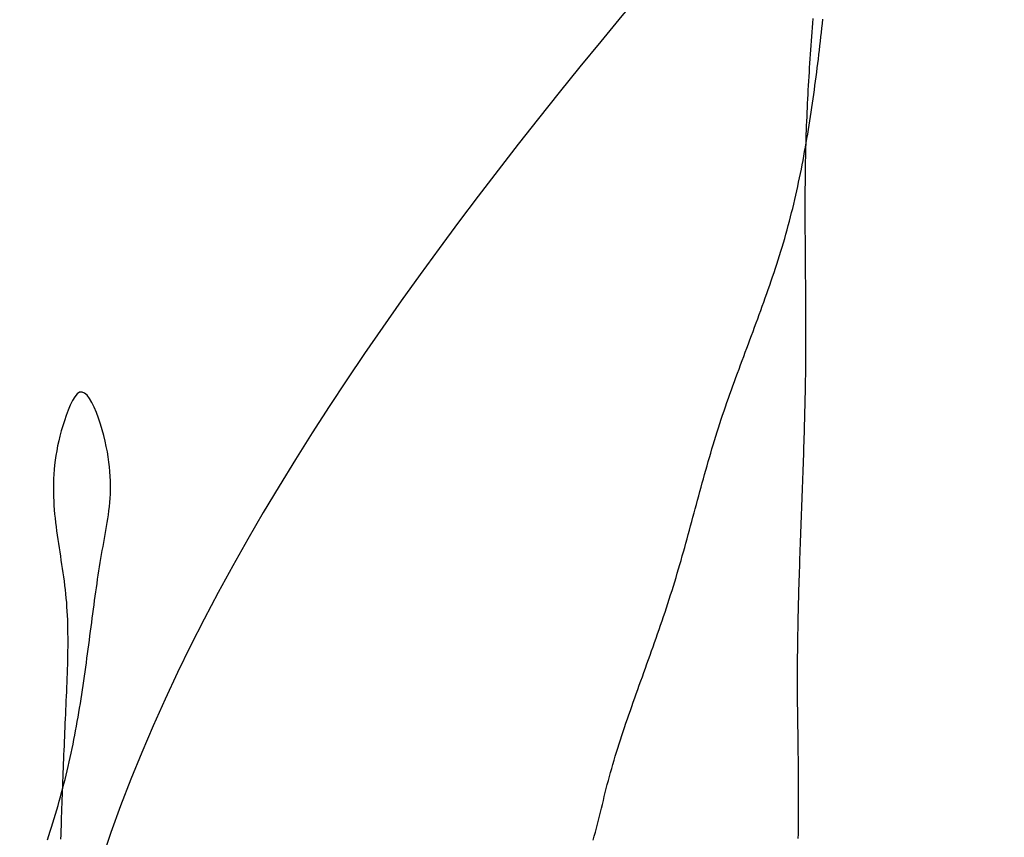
# Model space of a CAD drawing. Header units: millimetres. Extents: x 523431 to 527346, y -48565 to -47721.
# Tile 127 of 217: x 525749.81 to 525752.11, y -48541.67 to -48539.76. Entities that reach past the tile are written whole.
import ezdxf

# ---------------------------------------------------------------- set-up
doc = ezdxf.new("R2010")
doc.units = ezdxf.units.MM

# ---------------------------------------------------------------- blocks, each defined once
blk = doc.blocks.new('A$C0BD840A7')
at = {"color": 5, "start_tangent": (-0.576065, 0.817404), "end_tangent": (1, 0)}
blk.add_spline([(6.7322, 5.9997), (6.9638, 6.7648), (6.8311, 7.132), (8.2398, 7.6625), (5.225, 1.9005), (6.0172, 0.1088), (10.0616, 1.2755)], degree=3, dxfattribs=at)

msp = doc.modelspace()

# ---------------------------------------------------------------- linework, layer by layer
at = {"color": 174}
for p, q in [((525751.6658, -48539.7529), (525751.6649, -48539.7633)), ((525751.688, -48539.7646), (525751.6891, -48539.7542)), ((525751.6632, -48539.7843), (525751.6624, -48539.7947)), ((525751.664, -48539.7738), (525751.6632, -48539.7843)), ((525751.6649, -48539.7633), (525751.664, -48539.7738)), ((525751.6857, -48539.7853), (525751.6869, -48539.7749)), ((525751.6869, -48539.7749), (525751.688, -48539.7646)), ((525751.6616, -48539.8052), (525751.6608, -48539.8157)), ((525751.6624, -48539.7947), (525751.6616, -48539.8052)), ((525751.6821, -48539.8165), (525751.6833, -48539.8061)), ((525751.6833, -48539.8061), (525751.6845, -48539.7957)), ((525751.6845, -48539.7957), (525751.6857, -48539.7853)), ((525751.6601, -48539.8261), (525751.6593, -48539.8366)), ((525751.6608, -48539.8157), (525751.6601, -48539.8261)), ((525751.6797, -48539.8372), (525751.6809, -48539.8268)), ((525751.6809, -48539.8268), (525751.6821, -48539.8165)), ((525751.6586, -48539.847), (525751.6579, -48539.8575)), ((525751.6593, -48539.8366), (525751.6586, -48539.847)), ((525751.6772, -48539.858), (525751.6784, -48539.8476)), ((525751.6784, -48539.8476), (525751.6797, -48539.8372)), ((525751.6572, -48539.868), (525751.6565, -48539.8784)), ((525751.6579, -48539.8575), (525751.6572, -48539.868)), ((525751.6745, -48539.8787), (525751.6759, -48539.8683)), ((525751.6759, -48539.8683), (525751.6772, -48539.858)), ((525751.6553, -48539.8994), (525751.6546, -48539.9098)), ((525751.6559, -48539.8889), (525751.6553, -48539.8994)), ((525751.6565, -48539.8784), (525751.6559, -48539.8889)), ((525751.6705, -48539.9098), (525751.6718, -48539.8994)), ((525751.6718, -48539.8994), (525751.6732, -48539.8891)), ((525751.6732, -48539.8891), (525751.6745, -48539.8787)), ((525751.6541, -48539.9203), (525751.6535, -48539.9308)), ((525751.6546, -48539.9098), (525751.6541, -48539.9203)), ((525751.6676, -48539.9305), (525751.669, -48539.9201)), ((525751.669, -48539.9201), (525751.6705, -48539.9098)), ((525751.653, -48539.9412), (525751.6524, -48539.9517)), ((525751.6535, -48539.9308), (525751.653, -48539.9412)), ((525751.6647, -48539.9512), (525751.6662, -48539.9409)), ((525751.6662, -48539.9409), (525751.6676, -48539.9305)), ((525751.6519, -48539.9622), (525751.6515, -48539.9726)), ((525751.6524, -48539.9517), (525751.6519, -48539.9622)), ((525751.6616, -48539.9719), (525751.6632, -48539.9616)), ((525751.6632, -48539.9616), (525751.6647, -48539.9512)), ((525751.651, -48539.9831), (525751.6506, -48539.9935)), ((525751.6515, -48539.9726), (525751.651, -48539.9831)), ((525751.6568, -48540.0029), (525751.6585, -48539.9926)), ((525751.6585, -48539.9926), (525751.66, -48539.9823)), ((525751.66, -48539.9823), (525751.6616, -48539.9719)), ((525751.6498, -48540.0145), (525751.6494, -48540.0249)), ((525751.6502, -48540.004), (525751.6498, -48540.0145)), ((525751.6506, -48539.9935), (525751.6502, -48540.004)), ((525751.6535, -48540.0236), (525751.6552, -48540.0133)), ((525751.6552, -48540.0133), (525751.6568, -48540.0029)), ((525751.6491, -48540.0354), (525751.6488, -48540.0459)), ((525751.6494, -48540.0249), (525751.6491, -48540.0354)), ((525751.65, -48540.0442), (525751.6517, -48540.0339)), ((525751.6517, -48540.0339), (525751.6535, -48540.0236)), ((525751.6463, -48540.0648), (525751.6482, -48540.0545)), ((525751.6482, -48540.0545), (525751.65, -48540.0442)), ((525751.6485, -48540.0563), (525751.6482, -48540.0668)), ((525751.6488, -48540.0459), (525751.6485, -48540.0563)), ((525751.6425, -48540.0854), (525751.6444, -48540.0751)), ((525751.6444, -48540.0751), (525751.6463, -48540.0648)), ((525751.648, -48540.0772), (525751.6478, -48540.0877)), ((525751.6482, -48540.0668), (525751.648, -48540.0772)), ((525751.6365, -48540.1162), (525751.6385, -48540.1059)), ((525751.6385, -48540.1059), (525751.6405, -48540.0957)), ((525751.6405, -48540.0957), (525751.6425, -48540.0854)), ((525751.6476, -48540.0982), (525751.6475, -48540.1086)), ((525751.6478, -48540.0877), (525751.6476, -48540.0982)), ((525751.6322, -48540.1367), (525751.6344, -48540.1265)), ((525751.6344, -48540.1265), (525751.6365, -48540.1162)), ((525751.6472, -48540.1295), (525751.6471, -48540.14)), ((525751.6473, -48540.1191), (525751.6472, -48540.1295)), ((525751.6475, -48540.1086), (525751.6473, -48540.1191)), ((525751.6278, -48540.1571), (525751.63, -48540.1469)), ((525751.63, -48540.1469), (525751.6322, -48540.1367)), ((525751.6471, -48540.14), (525751.647, -48540.1504)), ((525751.647, -48540.1504), (525751.647, -48540.1609)), ((525751.6207, -48540.1877), (525751.6231, -48540.1775)), ((525751.6231, -48540.1775), (525751.6255, -48540.1673)), ((525751.6255, -48540.1673), (525751.6278, -48540.1571)), ((525751.647, -48540.1609), (525751.6469, -48540.1713)), ((525751.6469, -48540.1713), (525751.6469, -48540.1818)), ((525751.6158, -48540.208), (525751.6183, -48540.1979)), ((525751.6183, -48540.1979), (525751.6207, -48540.1877)), ((525751.6469, -48540.1818), (525751.6469, -48540.1922)), ((525751.6469, -48540.1922), (525751.6469, -48540.2027)), ((525751.6106, -48540.2282), (525751.6132, -48540.2181)), ((525751.6132, -48540.2181), (525751.6158, -48540.208)), ((525751.6469, -48540.2027), (525751.6469, -48540.2131)), ((525751.6469, -48540.2131), (525751.6469, -48540.2236)), ((525751.6469, -48540.2236), (525751.6469, -48540.234)), ((525751.6052, -48540.2484), (525751.6079, -48540.2383)), ((525751.6079, -48540.2383), (525751.6106, -48540.2282)), ((525751.6469, -48540.234), (525751.647, -48540.2445)), ((525751.647, -48540.2445), (525751.647, -48540.2549)), ((525751.5966, -48540.2786), (525751.5995, -48540.2685)), ((525751.5995, -48540.2685), (525751.6023, -48540.2585)), ((525751.6023, -48540.2585), (525751.6052, -48540.2484)), ((525751.647, -48540.2549), (525751.6471, -48540.2654)), ((525751.6471, -48540.2654), (525751.6471, -48540.2759)), ((525751.5905, -48540.2986), (525751.5936, -48540.2886)), ((525751.5936, -48540.2886), (525751.5966, -48540.2786)), ((525751.6471, -48540.2759), (525751.6472, -48540.2863)), ((525751.6472, -48540.2863), (525751.6473, -48540.2967)), ((525751.5843, -48540.3185), (525751.5874, -48540.3086)), ((525751.5874, -48540.3086), (525751.5905, -48540.2986)), ((525751.6473, -48540.2967), (525751.6474, -48540.3072)), ((525751.6474, -48540.3072), (525751.6475, -48540.3176)), ((525751.5745, -48540.3484), (525751.5778, -48540.3384)), ((525751.5778, -48540.3384), (525751.5811, -48540.3285)), ((525751.5811, -48540.3285), (525751.5843, -48540.3185)), ((525751.6475, -48540.3176), (525751.6476, -48540.3281)), ((525751.6476, -48540.3281), (525751.6477, -48540.3385)), ((525751.6477, -48540.3385), (525751.6477, -48540.349)), ((525751.5678, -48540.3682), (525751.5712, -48540.3583)), ((525751.5712, -48540.3583), (525751.5745, -48540.3484)), ((525751.6477, -48540.349), (525751.6478, -48540.3594)), ((525751.6478, -48540.3594), (525751.6479, -48540.3699)), ((525751.561, -48540.388), (525751.5644, -48540.3781)), ((525751.5644, -48540.3781), (525751.5678, -48540.3682)), ((525751.6479, -48540.3699), (525751.648, -48540.3803)), ((525751.648, -48540.3803), (525751.6481, -48540.3908)), ((525751.5505, -48540.4176), (525751.554, -48540.4077)), ((525751.554, -48540.4077), (525751.5575, -48540.3978)), ((525751.5575, -48540.3978), (525751.561, -48540.388)), ((525751.6481, -48540.3908), (525751.6482, -48540.4012)), ((525751.6482, -48540.4012), (525751.6483, -48540.4117)), ((525751.5434, -48540.4373), (525751.5469, -48540.4274)), ((525751.5469, -48540.4274), (525751.5505, -48540.4176)), ((525751.6483, -48540.4117), (525751.6483, -48540.4221)), ((525751.6483, -48540.4221), (525751.6484, -48540.4326)), ((525751.5362, -48540.4569), (525751.5398, -48540.4471)), ((525751.5398, -48540.4471), (525751.5434, -48540.4373)), ((525751.6484, -48540.4326), (525751.6485, -48540.443)), ((525751.6485, -48540.443), (525751.6485, -48540.4535)), ((525751.6485, -48540.4535), (525751.6485, -48540.4639)), ((525751.5252, -48540.4864), (525751.5289, -48540.4766)), ((525751.5289, -48540.4766), (525751.5325, -48540.4668)), ((525751.5325, -48540.4668), (525751.5362, -48540.4569)), ((525751.6485, -48540.4639), (525751.6486, -48540.4744)), ((525751.6486, -48540.4744), (525751.6486, -48540.4848)), ((525751.5179, -48540.506), (525751.5216, -48540.4962)), ((525751.5216, -48540.4962), (525751.5252, -48540.4864)), ((525751.6486, -48540.4848), (525751.6486, -48540.4953)), ((525751.6486, -48540.4953), (525751.6486, -48540.5057)), ((525751.5106, -48540.5256), (525751.5143, -48540.5158)), ((525751.5143, -48540.5158), (525751.5179, -48540.506)), ((525751.6486, -48540.5162), (525751.6485, -48540.5266)), ((525751.6486, -48540.5057), (525751.6486, -48540.5162)), ((525751.4996, -48540.5551), (525751.5033, -48540.5452)), ((525751.5033, -48540.5452), (525751.5069, -48540.5354)), ((525751.5069, -48540.5354), (525751.5106, -48540.5256)), ((525751.6485, -48540.5371), (525751.6484, -48540.5475)), ((525751.6485, -48540.5266), (525751.6485, -48540.5371)), ((525751.4924, -48540.5747), (525751.496, -48540.5649)), ((525751.496, -48540.5649), (525751.4996, -48540.5551)), ((525751.6482, -48540.5684), (525751.6481, -48540.5789)), ((525751.6483, -48540.558), (525751.6482, -48540.5684)), ((525751.6484, -48540.5475), (525751.6483, -48540.558)), ((525751.4852, -48540.5943), (525751.4888, -48540.5845)), ((525751.4888, -48540.5845), (525751.4924, -48540.5747)), ((525751.6479, -48540.5893), (525751.6478, -48540.5998)), ((525751.6481, -48540.5789), (525751.6479, -48540.5893)), ((525751.4745, -48540.6238), (525751.478, -48540.6139)), ((525751.478, -48540.6139), (525751.4816, -48540.6041)), ((525751.4816, -48540.6041), (525751.4852, -48540.5943)), ((525751.6476, -48540.6102), (525751.6474, -48540.6207)), ((525751.6478, -48540.5998), (525751.6476, -48540.6102)), ((525749.9404, -48540.6333), (525749.9347, -48540.64)), ((525749.9461, -48540.6294), (525749.9404, -48540.6333)), ((525749.9519, -48540.6287), (525749.9461, -48540.6294)), ((525749.9577, -48540.6312), (525749.9519, -48540.6287)), ((525749.9634, -48540.6364), (525749.9577, -48540.6312)), ((525749.9691, -48540.644), (525749.9634, -48540.6364)), ((525751.4675, -48540.6434), (525751.471, -48540.6336)), ((525751.471, -48540.6336), (525751.4745, -48540.6238)), ((525751.6472, -48540.6311), (525751.647, -48540.6416)), ((525751.6474, -48540.6207), (525751.6472, -48540.6311)), ((525749.9241, -48540.6596), (525749.9192, -48540.6713)), ((525749.9293, -48540.6489), (525749.9241, -48540.6596)), ((525749.9347, -48540.64), (525749.9293, -48540.6489)), ((525749.9747, -48540.6535), (525749.9691, -48540.644)), ((525749.9801, -48540.6646), (525749.9747, -48540.6535)), ((525751.4607, -48540.6631), (525751.4641, -48540.6533)), ((525751.4641, -48540.6533), (525751.4675, -48540.6434)), ((525751.6468, -48540.6521), (525751.6465, -48540.6625)), ((525751.647, -48540.6416), (525751.6468, -48540.6521)), ((525749.9146, -48540.6836), (525749.9103, -48540.6959)), ((525749.9192, -48540.6713), (525749.9146, -48540.6836)), ((525749.9852, -48540.6769), (525749.9801, -48540.6646)), ((525749.9901, -48540.6901), (525749.9852, -48540.6769)), ((525751.4507, -48540.6927), (525751.454, -48540.6828)), ((525751.454, -48540.6828), (525751.4573, -48540.673)), ((525751.4573, -48540.673), (525751.4607, -48540.6631)), ((525751.646, -48540.6834), (525751.6457, -48540.6939)), ((525751.6463, -48540.673), (525751.646, -48540.6834)), ((525751.6465, -48540.6625), (525751.6463, -48540.673)), ((525749.9064, -48540.708), (525749.9029, -48540.72)), ((525749.9103, -48540.6959), (525749.9064, -48540.708)), ((525749.9946, -48540.7037), (525749.9901, -48540.6901)), ((525749.9987, -48540.7174), (525749.9946, -48540.7037)), ((525751.4442, -48540.7125), (525751.4474, -48540.7026)), ((525751.4474, -48540.7026), (525751.4507, -48540.6927)), ((525751.6454, -48540.7043), (525751.6451, -48540.7148)), ((525751.6457, -48540.6939), (525751.6454, -48540.7043)), ((525749.9029, -48540.72), (525749.8997, -48540.7319)), ((525750.0024, -48540.7309), (525749.9987, -48540.7174)), ((525750.0057, -48540.744), (525750.0024, -48540.7309)), ((525751.438, -48540.7323), (525751.4411, -48540.7224)), ((525751.4411, -48540.7224), (525751.4442, -48540.7125)), ((525751.6448, -48540.7253), (525751.6445, -48540.7357)), ((525751.6451, -48540.7148), (525751.6448, -48540.7253)), ((525749.8969, -48540.7435), (525749.8944, -48540.7551)), ((525749.8997, -48540.7319), (525749.8969, -48540.7435)), ((525750.0086, -48540.7567), (525750.0057, -48540.744)), ((525751.4289, -48540.7621), (525751.4319, -48540.7522)), ((525751.4319, -48540.7522), (525751.4349, -48540.7423)), ((525751.4349, -48540.7423), (525751.438, -48540.7323)), ((525751.6442, -48540.7462), (525751.6438, -48540.7566)), ((525751.6445, -48540.7357), (525751.6442, -48540.7462)), ((525749.8903, -48540.7778), (525749.8888, -48540.7889)), ((525749.8922, -48540.7665), (525749.8903, -48540.7778)), ((525749.8944, -48540.7551), (525749.8922, -48540.7665)), ((525750.011, -48540.7691), (525750.0086, -48540.7567)), ((525750.0131, -48540.7811), (525750.011, -48540.7691)), ((525751.423, -48540.7821), (525751.426, -48540.7721)), ((525751.426, -48540.7721), (525751.4289, -48540.7621)), ((525751.6432, -48540.7775), (525751.6428, -48540.788)), ((525751.6435, -48540.7671), (525751.6432, -48540.7775)), ((525751.6438, -48540.7566), (525751.6435, -48540.7671)), ((525749.8874, -48540.7999), (525749.8864, -48540.8108)), ((525749.8888, -48540.7889), (525749.8874, -48540.7999)), ((525750.0148, -48540.7929), (525750.0131, -48540.7811)), ((525750.0161, -48540.8043), (525750.0148, -48540.7929)), ((525751.4173, -48540.802), (525751.4202, -48540.792)), ((525751.4202, -48540.792), (525751.423, -48540.7821)), ((525751.6424, -48540.7984), (525751.6421, -48540.8089)), ((525751.6428, -48540.788), (525751.6424, -48540.7984)), ((525749.8855, -48540.8216), (525749.885, -48540.8323)), ((525749.8864, -48540.8108), (525749.8855, -48540.8216)), ((525750.0172, -48540.8155), (525750.0161, -48540.8043)), ((525750.0179, -48540.8265), (525750.0172, -48540.8155)), ((525751.4089, -48540.832), (525751.4117, -48540.822)), ((525751.4117, -48540.822), (525751.4145, -48540.812)), ((525751.4145, -48540.812), (525751.4173, -48540.802)), ((525751.6417, -48540.8194), (525751.6413, -48540.8298)), ((525751.6421, -48540.8089), (525751.6417, -48540.8194)), ((525749.8846, -48540.8429), (525749.8845, -48540.8534)), ((525749.885, -48540.8323), (525749.8846, -48540.8429)), ((525750.0183, -48540.8372), (525750.0179, -48540.8265)), ((525750.0185, -48540.8476), (525750.0183, -48540.8372)), ((525751.4034, -48540.8521), (525751.4061, -48540.842)), ((525751.4061, -48540.842), (525751.4089, -48540.832)), ((525751.641, -48540.8403), (525751.6406, -48540.8507)), ((525751.6413, -48540.8298), (525751.641, -48540.8403)), ((525749.8845, -48540.8534), (525749.8845, -48540.8638)), ((525749.8845, -48540.8638), (525749.8848, -48540.8742)), ((525750.0175, -48540.878), (525750.0181, -48540.868)), ((525750.0181, -48540.868), (525750.0184, -48540.8579)), ((525750.0184, -48540.8579), (525750.0185, -48540.8476)), ((525751.3979, -48540.8721), (525751.4006, -48540.8621)), ((525751.4006, -48540.8621), (525751.4034, -48540.8521)), ((525751.6402, -48540.8612), (525751.6398, -48540.8716)), ((525751.6406, -48540.8507), (525751.6402, -48540.8612)), ((525749.8848, -48540.8742), (525749.8852, -48540.8844)), ((525749.8852, -48540.8844), (525749.8858, -48540.8946)), ((525750.0159, -48540.8974), (525750.0168, -48540.8877)), ((525750.0168, -48540.8877), (525750.0175, -48540.878)), ((525751.3897, -48540.9023), (525751.3925, -48540.8922)), ((525751.3925, -48540.8922), (525751.3952, -48540.8822)), ((525751.3952, -48540.8822), (525751.3979, -48540.8721)), ((525751.639, -48540.8925), (525751.6386, -48540.903)), ((525751.6394, -48540.8821), (525751.639, -48540.8925)), ((525751.6398, -48540.8716), (525751.6394, -48540.8821)), ((525749.8858, -48540.8946), (525749.8865, -48540.9048)), ((525749.8865, -48540.9048), (525749.8874, -48540.9148)), ((525749.8874, -48540.9148), (525749.8884, -48540.9248)), ((525750.0122, -48540.9258), (525750.0136, -48540.9164)), ((525750.0136, -48540.9164), (525750.0148, -48540.907)), ((525750.0148, -48540.907), (525750.0159, -48540.8974)), ((525751.3843, -48540.9224), (525751.387, -48540.9124)), ((525751.387, -48540.9124), (525751.3897, -48540.9023)), ((525751.6383, -48540.9134), (525751.6379, -48540.9239)), ((525751.6386, -48540.903), (525751.6383, -48540.9134)), ((525749.8884, -48540.9248), (525749.8895, -48540.9348)), ((525749.8895, -48540.9348), (525749.8907, -48540.9447)), ((525750.0092, -48540.9444), (525750.0108, -48540.9351)), ((525750.0108, -48540.9351), (525750.0122, -48540.9258)), ((525751.3789, -48540.9426), (525751.3816, -48540.9325)), ((525751.3816, -48540.9325), (525751.3843, -48540.9224)), ((525751.6375, -48540.9343), (525751.6371, -48540.9448)), ((525751.6379, -48540.9239), (525751.6375, -48540.9343)), ((525749.8907, -48540.9447), (525749.892, -48540.9546)), ((525749.892, -48540.9546), (525749.8933, -48540.9645)), ((525750.006, -48540.9628), (525750.0076, -48540.9536)), ((525750.0076, -48540.9536), (525750.0092, -48540.9444)), ((525751.3734, -48540.9628), (525751.3761, -48540.9527)), ((525751.3761, -48540.9527), (525751.3789, -48540.9426)), ((525751.6367, -48540.9553), (525751.6363, -48540.9657)), ((525751.6371, -48540.9448), (525751.6367, -48540.9553)), ((525749.8933, -48540.9645), (525749.8947, -48540.9743)), ((525749.8947, -48540.9743), (525749.8962, -48540.9841)), ((525749.8962, -48540.9841), (525749.8977, -48540.9939)), ((525750.0009, -48540.9907), (525750.0026, -48540.9814)), ((525750.0026, -48540.9814), (525750.0043, -48540.9721)), ((525750.0043, -48540.9721), (525750.006, -48540.9628)), ((525751.365, -48540.9931), (525751.3678, -48540.983)), ((525751.3678, -48540.983), (525751.3706, -48540.9729)), ((525751.3706, -48540.9729), (525751.3734, -48540.9628)), ((525751.6359, -48540.9762), (525751.6356, -48540.9866)), ((525751.6363, -48540.9657), (525751.6359, -48540.9762)), ((525749.8977, -48540.9939), (525749.8993, -48541.0037)), ((525749.8993, -48541.0037), (525749.9008, -48541.0135)), ((525749.9975, -48541.0095), (525749.9992, -48541.0001)), ((525749.9992, -48541.0001), (525750.0009, -48540.9907)), ((525751.3593, -48541.0133), (525751.3622, -48541.0032)), ((525751.3622, -48541.0032), (525751.365, -48540.9931)), ((525751.6348, -48541.0075), (525751.6345, -48541.018)), ((525751.6352, -48540.997), (525751.6348, -48541.0075)), ((525751.6356, -48540.9866), (525751.6352, -48540.997)), ((525749.9008, -48541.0135), (525749.9023, -48541.0233)), ((525749.9023, -48541.0233), (525749.9039, -48541.033)), ((525749.9928, -48541.0384), (525749.9944, -48541.0287)), ((525749.9944, -48541.0287), (525749.9959, -48541.0191)), ((525749.9959, -48541.0191), (525749.9975, -48541.0095)), ((525751.3535, -48541.0336), (525751.3564, -48541.0235)), ((525751.3564, -48541.0235), (525751.3593, -48541.0133)), ((525751.6341, -48541.0284), (525751.6338, -48541.0388)), ((525751.6345, -48541.018), (525751.6341, -48541.0284)), ((525749.9039, -48541.033), (525749.9053, -48541.0428)), ((525749.9053, -48541.0428), (525749.9068, -48541.0527)), ((525749.9068, -48541.0527), (525749.9082, -48541.0625)), ((525749.9898, -48541.0579), (525749.9913, -48541.0481)), ((525749.9913, -48541.0481), (525749.9928, -48541.0384)), ((525751.3446, -48541.064), (525751.3476, -48541.0538)), ((525751.3476, -48541.0538), (525751.3506, -48541.0437)), ((525751.3506, -48541.0437), (525751.3535, -48541.0336)), ((525751.6334, -48541.0493), (525751.6331, -48541.0597)), ((525751.6338, -48541.0388), (525751.6334, -48541.0493)), ((525749.9082, -48541.0625), (525749.9096, -48541.0724)), ((525749.9096, -48541.0724), (525749.9108, -48541.0823)), ((525749.9854, -48541.0877), (525749.9869, -48541.0777)), ((525749.9869, -48541.0777), (525749.9883, -48541.0678)), ((525749.9883, -48541.0678), (525749.9898, -48541.0579)), ((525751.3384, -48541.0842), (525751.3415, -48541.0741)), ((525751.3415, -48541.0741), (525751.3446, -48541.064)), ((525751.6328, -48541.0702), (525751.6325, -48541.0806)), ((525751.6331, -48541.0597), (525751.6328, -48541.0702)), ((525749.9108, -48541.0823), (525749.912, -48541.0923)), ((525749.912, -48541.0923), (525749.9131, -48541.1023)), ((525749.9826, -48541.1078), (525749.984, -48541.0977)), ((525749.984, -48541.0977), (525749.9854, -48541.0877)), ((525751.332, -48541.1045), (525751.3352, -48541.0944)), ((525751.3352, -48541.0944), (525751.3384, -48541.0842)), ((525751.6322, -48541.0911), (525751.6319, -48541.1015)), ((525751.6325, -48541.0806), (525751.6322, -48541.0911)), ((525749.9131, -48541.1023), (525749.914, -48541.1123)), ((525749.914, -48541.1123), (525749.9149, -48541.1224)), ((525749.9149, -48541.1224), (525749.9156, -48541.1326)), ((525749.9798, -48541.1281), (525749.9812, -48541.1179)), ((525749.9812, -48541.1179), (525749.9826, -48541.1078)), ((525751.3255, -48541.1248), (525751.3288, -48541.1146)), ((525751.3288, -48541.1146), (525751.332, -48541.1045)), ((525751.6313, -48541.1224), (525751.631, -48541.1328)), ((525751.6316, -48541.1119), (525751.6313, -48541.1224)), ((525751.6319, -48541.1015), (525751.6316, -48541.1119)), ((525749.9156, -48541.1326), (525749.9162, -48541.1428)), ((525749.9162, -48541.1428), (525749.9167, -48541.1531)), ((525749.9771, -48541.1486), (525749.9784, -48541.1383)), ((525749.9784, -48541.1383), (525749.9798, -48541.1281)), ((525751.3154, -48541.1552), (525751.3188, -48541.1451)), ((525751.3188, -48541.1451), (525751.3222, -48541.1349)), ((525751.3222, -48541.1349), (525751.3255, -48541.1248)), ((525751.6308, -48541.1433), (525751.6306, -48541.1537)), ((525751.631, -48541.1328), (525751.6308, -48541.1433)), ((525749.9167, -48541.1531), (525749.9172, -48541.1633)), ((525749.9172, -48541.1633), (525749.9175, -48541.1737)), ((525749.973, -48541.1796), (525749.9743, -48541.1692)), ((525749.9743, -48541.1692), (525749.9757, -48541.1589)), ((525749.9757, -48541.1589), (525749.9771, -48541.1486)), ((525751.3085, -48541.1755), (525751.312, -48541.1653)), ((525751.312, -48541.1653), (525751.3154, -48541.1552)), ((525751.6303, -48541.1641), (525751.6301, -48541.1746)), ((525751.6306, -48541.1537), (525751.6303, -48541.1641)), ((525749.9175, -48541.1737), (525749.9177, -48541.184)), ((525749.9177, -48541.184), (525749.9179, -48541.1944)), ((525749.9702, -48541.2005), (525749.9716, -48541.19)), ((525749.9716, -48541.19), (525749.973, -48541.1796)), ((525751.3015, -48541.1957), (525751.305, -48541.1856)), ((525751.305, -48541.1856), (525751.3085, -48541.1755)), ((525751.6299, -48541.185), (525751.6297, -48541.1955)), ((525751.6301, -48541.1746), (525751.6299, -48541.185)), ((525749.9179, -48541.1944), (525749.918, -48541.2049)), ((525749.918, -48541.2049), (525749.918, -48541.2153)), ((525749.918, -48541.2153), (525749.918, -48541.2258)), ((525749.9674, -48541.2214), (525749.9688, -48541.2109)), ((525749.9688, -48541.2109), (525749.9702, -48541.2005)), ((525751.2908, -48541.226), (525751.2944, -48541.2159)), ((525751.2944, -48541.2159), (525751.2979, -48541.2058)), ((525751.2979, -48541.2058), (525751.3015, -48541.1957)), ((525751.6294, -48541.2163), (525751.6293, -48541.2268)), ((525751.6296, -48541.2059), (525751.6294, -48541.2163)), ((525751.6297, -48541.1955), (525751.6296, -48541.2059)), ((525749.9179, -48541.2363), (525749.9177, -48541.2469)), ((525749.918, -48541.2258), (525749.9179, -48541.2363)), ((525749.9646, -48541.2425), (525749.9661, -48541.2319)), ((525749.9661, -48541.2319), (525749.9674, -48541.2214)), ((525751.2837, -48541.2462), (525751.2872, -48541.2361)), ((525751.2872, -48541.2361), (525751.2908, -48541.226)), ((525751.6292, -48541.2372), (525751.6291, -48541.2476)), ((525751.6293, -48541.2268), (525751.6292, -48541.2372)), ((525749.9175, -48541.2574), (525749.9172, -48541.268)), ((525749.9177, -48541.2469), (525749.9175, -48541.2574)), ((525749.9618, -48541.2637), (525749.9632, -48541.2531)), ((525749.9632, -48541.2531), (525749.9646, -48541.2425)), ((525751.2765, -48541.2663), (525751.2801, -48541.2562)), ((525751.2801, -48541.2562), (525751.2837, -48541.2462)), ((525751.629, -48541.258), (525751.6289, -48541.2685)), ((525751.6291, -48541.2476), (525751.629, -48541.258)), ((525749.9169, -48541.2786), (525749.9166, -48541.2892)), ((525749.9172, -48541.268), (525749.9169, -48541.2786)), ((525749.9573, -48541.2955), (525749.9588, -48541.2849)), ((525749.9588, -48541.2849), (525749.9603, -48541.2742)), ((525749.9603, -48541.2742), (525749.9618, -48541.2637)), ((525751.2693, -48541.2863), (525751.2729, -48541.2763)), ((525751.2729, -48541.2763), (525751.2765, -48541.2663)), ((525751.6289, -48541.2789), (525751.6288, -48541.2893)), ((525751.6289, -48541.2685), (525751.6289, -48541.2789)), ((525749.9162, -48541.2998), (525749.9158, -48541.3104)), ((525749.9166, -48541.2892), (525749.9162, -48541.2998)), ((525749.9542, -48541.3168), (525749.9558, -48541.3061)), ((525749.9558, -48541.3061), (525749.9573, -48541.2955)), ((525751.2585, -48541.3164), (525751.2621, -48541.3064)), ((525751.2621, -48541.3064), (525751.2657, -48541.2964)), ((525751.2657, -48541.2964), (525751.2693, -48541.2863)), ((525751.6288, -48541.2893), (525751.6288, -48541.2997)), ((525751.6288, -48541.2997), (525751.6288, -48541.3102)), ((525749.9149, -48541.3316), (525749.9144, -48541.3422)), ((525749.9153, -48541.321), (525749.9149, -48541.3316)), ((525749.9158, -48541.3104), (525749.9153, -48541.321)), ((525749.951, -48541.338), (525749.9527, -48541.3274)), ((525749.9527, -48541.3274), (525749.9542, -48541.3168)), ((525751.2514, -48541.3363), (525751.2549, -48541.3263)), ((525751.2549, -48541.3263), (525751.2585, -48541.3164)), ((525751.6288, -48541.3102), (525751.6289, -48541.3206)), ((525751.6289, -48541.3206), (525751.6289, -48541.331)), ((525751.6289, -48541.331), (525751.629, -48541.3414)), ((525749.914, -48541.3528), (525749.9135, -48541.3634)), ((525749.9144, -48541.3422), (525749.914, -48541.3528)), ((525749.9477, -48541.3593), (525749.9494, -48541.3487)), ((525749.9494, -48541.3487), (525749.951, -48541.338)), ((525751.2444, -48541.3561), (525751.2479, -48541.3462)), ((525751.2479, -48541.3462), (525751.2514, -48541.3363)), ((525751.629, -48541.3414), (525751.6291, -48541.3518)), ((525751.6291, -48541.3518), (525751.6291, -48541.3623)), ((525749.913, -48541.374), (525749.9126, -48541.3845)), ((525749.9135, -48541.3634), (525749.913, -48541.374)), ((525749.9442, -48541.3806), (525749.946, -48541.37)), ((525749.946, -48541.37), (525749.9477, -48541.3593)), ((525751.234, -48541.3857), (525751.2375, -48541.3759)), ((525751.2375, -48541.3759), (525751.2409, -48541.366)), ((525751.2409, -48541.366), (525751.2444, -48541.3561)), ((525751.6291, -48541.3623), (525751.6292, -48541.3727)), ((525751.6292, -48541.3727), (525751.6293, -48541.3831)), ((525749.9121, -48541.3951), (525749.9116, -48541.4057)), ((525749.9126, -48541.3845), (525749.9121, -48541.3951)), ((525749.9406, -48541.4018), (525749.9424, -48541.3912)), ((525749.9424, -48541.3912), (525749.9442, -48541.3806)), ((525751.2273, -48541.4054), (525751.2307, -48541.3956)), ((525751.2307, -48541.3956), (525751.234, -48541.3857)), ((525751.6293, -48541.3831), (525751.6295, -48541.3935)), ((525751.6295, -48541.3935), (525751.6296, -48541.4039)), ((525749.9112, -48541.4162), (525749.9107, -48541.4267)), ((525749.9116, -48541.4057), (525749.9112, -48541.4162)), ((525749.9348, -48541.4335), (525749.9367, -48541.423)), ((525749.9367, -48541.423), (525749.9387, -48541.4124)), ((525749.9387, -48541.4124), (525749.9406, -48541.4018)), ((525751.2208, -48541.4249), (525751.224, -48541.4152)), ((525751.224, -48541.4152), (525751.2273, -48541.4054)), ((525751.6296, -48541.4039), (525751.6297, -48541.4144)), ((525751.6297, -48541.4144), (525751.6299, -48541.4248)), ((525749.9103, -48541.4373), (525749.9098, -48541.4478)), ((525749.9107, -48541.4267), (525749.9103, -48541.4373)), ((525749.9306, -48541.4546), (525749.9327, -48541.4441)), ((525749.9327, -48541.4441), (525749.9348, -48541.4335)), ((525751.2113, -48541.454), (525751.2144, -48541.4444)), ((525751.2144, -48541.4444), (525751.2175, -48541.4347)), ((525751.2175, -48541.4347), (525751.2208, -48541.4249)), ((525751.6299, -48541.4248), (525751.63, -48541.4352)), ((525751.63, -48541.4352), (525751.6301, -48541.4456)), ((525751.6301, -48541.4456), (525751.6303, -48541.4561)), ((525749.9089, -48541.4688), (525749.9085, -48541.4793)), ((525749.9094, -48541.4583), (525749.9089, -48541.4688)), ((525749.9098, -48541.4478), (525749.9094, -48541.4583)), ((525749.9263, -48541.4755), (525749.9285, -48541.4651)), ((525749.9285, -48541.4651), (525749.9306, -48541.4546)), ((525751.2052, -48541.4733), (525751.2082, -48541.4637)), ((525751.2082, -48541.4637), (525751.2113, -48541.454)), ((525751.6303, -48541.4561), (525751.6304, -48541.4665)), ((525751.6304, -48541.4665), (525751.6305, -48541.4769)), ((525749.9081, -48541.4898), (525749.9076, -48541.5002)), ((525749.9085, -48541.4793), (525749.9081, -48541.4898)), ((525749.9217, -48541.4963), (525749.924, -48541.4859)), ((525749.924, -48541.4859), (525749.9263, -48541.4755)), ((525751.1965, -48541.502), (525751.1994, -48541.4925)), ((525751.1994, -48541.4925), (525751.2022, -48541.4829)), ((525751.2022, -48541.4829), (525751.2052, -48541.4733)), ((525751.6305, -48541.4769), (525751.6307, -48541.4873)), ((525751.6307, -48541.4873), (525751.6308, -48541.4978)), ((525749.9072, -48541.5107), (525749.9068, -48541.5212)), ((525749.9076, -48541.5002), (525749.9072, -48541.5107)), ((525749.9168, -48541.517), (525749.9193, -48541.5067)), ((525749.9193, -48541.5067), (525749.9217, -48541.4963)), ((525751.1911, -48541.521), (525751.1938, -48541.5115)), ((525751.1938, -48541.5115), (525751.1965, -48541.502)), ((525751.6308, -48541.4978), (525751.6309, -48541.5082)), ((525751.6309, -48541.5082), (525751.631, -48541.5187)), ((525749.9064, -48541.5316), (525749.906, -48541.5421)), ((525749.9068, -48541.5212), (525749.9064, -48541.5316)), ((525749.9092, -48541.5479), (525749.9118, -48541.5376)), ((525749.9118, -48541.5376), (525749.9143, -48541.5273)), ((525749.9143, -48541.5273), (525749.9168, -48541.517)), ((525751.1835, -48541.5492), (525751.186, -48541.5398)), ((525751.186, -48541.5398), (525751.1885, -48541.5304)), ((525751.1885, -48541.5304), (525751.1911, -48541.521)), ((525751.631, -48541.5187), (525751.6311, -48541.5291)), ((525751.6311, -48541.5291), (525751.6312, -48541.5395)), ((525751.6312, -48541.5395), (525751.6313, -48541.55)), ((525749.9038, -48541.5683), (525749.9065, -48541.5581)), ((525749.9052, -48541.563), (525749.9048, -48541.5734)), ((525749.9056, -48541.5525), (525749.9052, -48541.563)), ((525749.906, -48541.5421), (525749.9056, -48541.5525)), ((525749.9065, -48541.5581), (525749.9092, -48541.5479)), ((525751.1788, -48541.5679), (525751.1811, -48541.5586)), ((525751.1811, -48541.5586), (525751.1835, -48541.5492)), ((525751.6313, -48541.55), (525751.6313, -48541.5604)), ((525751.6313, -48541.5604), (525751.6314, -48541.5709)), ((525749.8982, -48541.5886), (525749.901, -48541.5785)), ((525749.901, -48541.5785), (525749.9038, -48541.5683)), ((525749.9045, -48541.5838), (525749.9041, -48541.5942)), ((525749.9048, -48541.5734), (525749.9045, -48541.5838)), ((525751.1742, -48541.5865), (525751.1765, -48541.5772)), ((525751.1765, -48541.5772), (525751.1788, -48541.5679)), ((525751.6314, -48541.5709), (525751.6314, -48541.5813)), ((525751.6314, -48541.5813), (525751.6314, -48541.5918)), ((525749.8895, -48541.6189), (525749.8925, -48541.6089)), ((525749.8925, -48541.6089), (525749.8954, -48541.5988)), ((525749.8954, -48541.5988), (525749.8982, -48541.5886)), ((525749.9037, -48541.6047), (525749.9034, -48541.6151)), ((525749.9041, -48541.5942), (525749.9037, -48541.6047)), ((525751.1674, -48541.6144), (525751.1696, -48541.6051)), ((525751.1696, -48541.6051), (525751.1719, -48541.5958)), ((525751.1719, -48541.5958), (525751.1742, -48541.5865)), ((525751.6314, -48541.5918), (525751.6314, -48541.6023)), ((525751.6314, -48541.6023), (525751.6314, -48541.6127)), ((525749.8835, -48541.639), (525749.8865, -48541.629)), ((525749.8865, -48541.629), (525749.8895, -48541.6189)), ((525749.903, -48541.6255), (525749.9027, -48541.6359)), ((525749.9034, -48541.6151), (525749.903, -48541.6255)), ((525751.1627, -48541.633), (525751.1651, -48541.6237)), ((525751.1651, -48541.6237), (525751.1674, -48541.6144)), ((525751.6313, -48541.6232), (525751.6312, -48541.6337)), ((525751.6314, -48541.6127), (525751.6313, -48541.6232)), ((525749.8773, -48541.6591), (525749.8804, -48541.6491)), ((525749.8804, -48541.6491), (525749.8835, -48541.639)), ((525749.9024, -48541.6463), (525749.902, -48541.6567)), ((525749.9027, -48541.6359), (525749.9024, -48541.6463)), ((525751.1554, -48541.6612), (525751.1579, -48541.6518)), ((525751.1579, -48541.6518), (525751.1603, -48541.6424)), ((525751.1603, -48541.6424), (525751.1627, -48541.633)), ((525751.631, -48541.6546), (525751.6308, -48541.6651)), ((525751.6311, -48541.6442), (525751.631, -48541.6546)), ((525751.6312, -48541.6337), (525751.6311, -48541.6442)), ((525749.8709, -48541.679), (525749.8741, -48541.669)), ((525749.8741, -48541.669), (525749.8773, -48541.6591)), ((525749.9017, -48541.6671), (525749.9014, -48541.6775)), ((525749.902, -48541.6567), (525749.9017, -48541.6671)), ((525751.1501, -48541.6801), (525751.1528, -48541.6706)), ((525751.1528, -48541.6706), (525751.1554, -48541.6612)), ((525751.6308, -48541.6651), (525751.6306, -48541.6756))]:
    msp.add_line(p, q, dxfattribs=at)

# ---------------------------------------------------------------- block references
msp.add_blockref('A$C0BD840A7', (525744.6533, -48544.1811))

doc.saveas('drawing.dxf')
